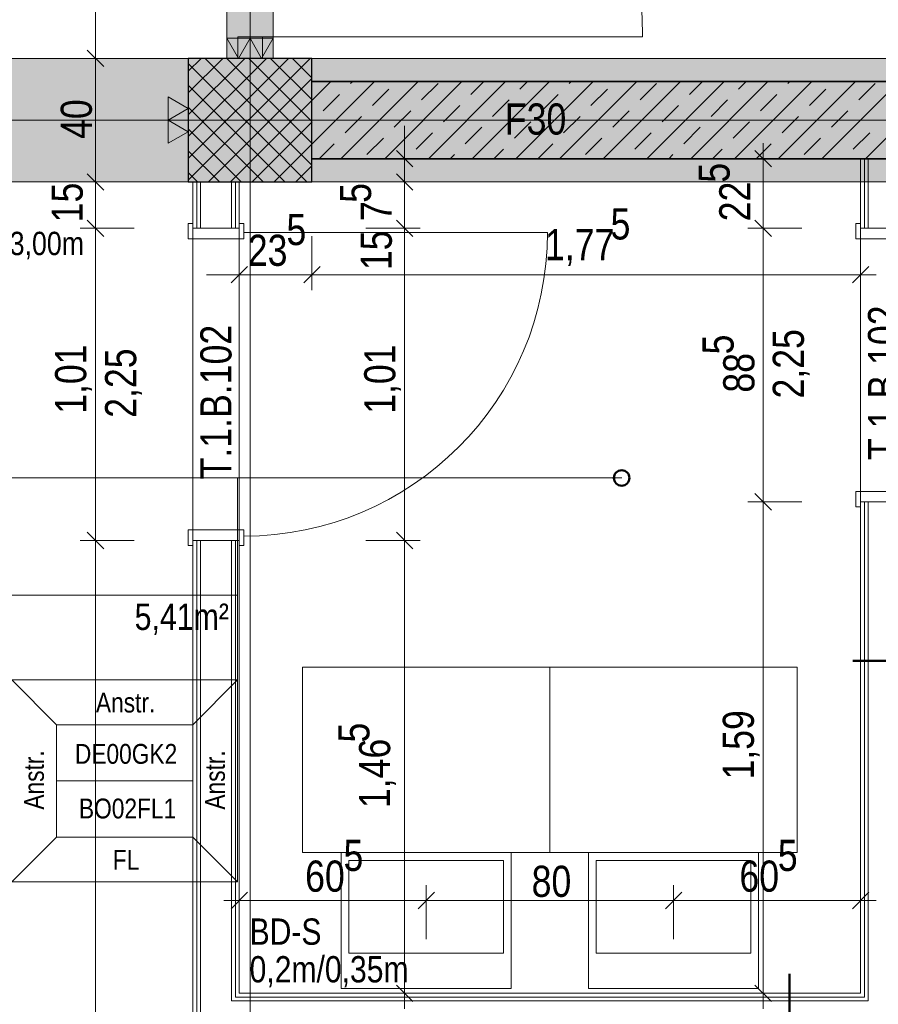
# Model space of a CAD drawing. Extents: x -1920 to 300, y 62 to 656.
# Tile 55 of 60: x -1747 to -1720, y 407 to 439. Entities that reach past the tile are written whole.
import ezdxf
from ezdxf.lldxf.tags import DXFTag

# ---------------------------------------------------------------- set-up
doc = ezdxf.new("R2010")
doc.units = 0
doc.layers.get('0').update_dxf_attribs({"lineweight": 35})
for name, color, linetype, lineweight, true_color in [('00 -Bauelemente -Dämmung innen', 7, 'Continuous', 9, 0xff7fe6), ('00 -Bauelemente -Gipskarton', 7, 'Continuous', 9, 0xff7fe6), ('00_Beschriftung UZ', 3, 'Continuous', 13, 0x00ff00), ('30 -33 Aussenwände- 3 Aussenstützen', 7, 'Continuous', 50, 0x0000dd), ('30 -34 Innenwände- 1 tragend', 7, 'Continuous', 13, 0xdd0806), ('30 -34 Innenwände- 2 nichttragend', 7, 'Continuous', 18, 0xff7fe6), ('30 -34 Innenwände- 4 Türen_Fenster', 9, 'Continuous', 15, 0x808080), ('30 -35 Decken- 1 Konstruktion-Träger- Stahlbeton', 7, 'grob-A06G9HJG8I', 13, 0x33aa00), ('30 -35 Decken- 11 Bodendurchbruch', 7, 'Continuous', 15, 0x599559), ('40 -41 Abwasser_Wasser_Gas- 1 Abwasser + sanitäre Anlagen', 7, 'Continuous', 9, 0xff6633), ('60 -61 Ausstattung -1 Möbel -verdeckt', 9, 'grob-A06G9HJG8I', 13, 0x808080), ('70 -72 Beschriftung- 2 Beschriftung Bauteile', 7, 'Continuous', 9, 0x9999ff), ('70 -75 Raumstempel- 1 Raumstempel', 1, 'Continuous', 50, 0xff0000), ('70 -75 Raumstempel-2 Verweislinie', 1, 'Continuous', 9, 0xff0000), ('70 -76 Bemaßung- 2 Allgemein', 9, 'Continuous', 5, 0x808080), ('iwb_Schraffur_ F30_feuerhemmend', 7, 'Continuous', 13, 0xff6600), ('iwb_Sichtbeton', 2, 'Continuous', 50, 0xffff00), ('iwb_Sichtbeton-Shading', 2, 'Continuous', 50, 0xffff00)]:
    doc.layers.add(name, color=color, linetype=linetype, lineweight=lineweight, true_color=true_color)
for name, color, linetype, lineweight in [('70 -71 Achsen- 1 Gebäudeachsen', 7, 'STRICHPUNKT2-A06G9HJF8I', 18), ('70 -75 Raumstempel- 3 Wandstempel', 7, 'Continuous', 50), ('Keine', 7, 'Continuous', 9)]:
    doc.layers.add(name, color=color, linetype=linetype, lineweight=lineweight)
doc.layers.add('iwb_Schraffur_Unterzug', color=7, linetype='Continuous', lineweight=5, true_color=0xffffcc, plot=False)
doc.styles.get("Standard").update_dxf_attribs({"font": 'ARIALN.TTF'})
tags = doc.linetypes.add('grob-A06G9HJG8I', pattern=[14, 3, -8, 3]).pattern_tags.tags
tags[8:9] = [DXFTag(74, 4), DXFTag(75, 0), DXFTag(340, '0'), DXFTag(46, 0.0), DXFTag(50, 0.0), DXFTag(44, 0.0), DXFTag(45, 0.0)]
tags[6:7] = [DXFTag(74, 4), DXFTag(75, 0), DXFTag(340, '0'), DXFTag(46, 0.0), DXFTag(50, 0.0), DXFTag(44, 0.0), DXFTag(45, 0.0)]
tags[4:5] = [DXFTag(74, 4), DXFTag(75, 0), DXFTag(340, '0'), DXFTag(46, 0.0), DXFTag(50, 0.0), DXFTag(44, 0.0), DXFTag(45, 0.0)]
tags = doc.linetypes.add('STRICHPUNKT2-A06G9HJF8I', pattern=[12.7, 6.35, -3.175, 0, -3.175]).pattern_tags.tags
tags[10:11] = [DXFTag(74, 4), DXFTag(75, 0), DXFTag(340, '0'), DXFTag(46, 0.0), DXFTag(50, 0.0), DXFTag(44, 0.0), DXFTag(45, 0.0)]
tags[8:9] = [DXFTag(74, 4), DXFTag(75, 0), DXFTag(340, '0'), DXFTag(46, 0.0), DXFTag(50, 0.0), DXFTag(44, 0.0), DXFTag(45, 0.0)]
tags[6:7] = [DXFTag(74, 4), DXFTag(75, 0), DXFTag(340, '0'), DXFTag(46, 0.0), DXFTag(50, 0.0), DXFTag(44, 0.0), DXFTag(45, 0.0)]
tags[4:5] = [DXFTag(74, 4), DXFTag(75, 0), DXFTag(340, '0'), DXFTag(46, 0.0), DXFTag(50, 0.0), DXFTag(44, 0.0), DXFTag(45, 0.0)]

# ---------------------------------------------------------------- blocks, each defined once
blk = doc.blocks.new('Shading-A06G9GW38I', base_point=(-1668.331, 464.242))
at = {"layer": 'iwb_Sichtbeton-Shading', "color": 51, "true_color": 0xffff7f}
blk.add_solid([(-1737.831, 436.742), (-1737.831, 437.042), (-1696.581, 436.742), (-1696.581, 437.042)], dxfattribs=at)
blk = doc.blocks.new('Referenz-A06G9HJH8I', base_point=(-1905.787, 86.892))
at = {"layer": '00 -Bauelemente -Dämmung innen', "color": 0, "linetype": 'Continuous', "ltscale": 0.13}
for p, q in [((-1719.831, 434.392), (-1719.831, 432.142)), ((-1741.431, 433.642), (-1741.431, 432.142)), ((-1740.431, 433.642), (-1740.431, 432.142)), ((-1719.831, 423.292), (-1719.831, 407.142)), ((-1741.431, 422.042), (-1741.431, 387.992)), ((-1740.431, 422.042), (-1740.431, 407.142)), ((-1719.831, 407.142), (-1740.431, 407.142))]:
    blk.add_line(p, q, dxfattribs=at)
at = {"layer": '00 -Bauelemente -Gipskarton', "color": 0, "linetype": 'Continuous', "ltscale": 0.13}
for p, q in [((-1720.081, 434.392), (-1720.081, 432.142)), ((-1719.956, 434.392), (-1719.956, 432.142)), ((-1719.831, 434.392), (-1719.831, 432.142)), ((-1741.681, 433.642), (-1741.681, 432.142)), ((-1741.556, 433.642), (-1741.556, 432.142)), ((-1741.431, 433.642), (-1741.431, 432.142)), ((-1740.431, 433.642), (-1740.431, 432.142)), ((-1740.306, 433.642), (-1740.306, 432.142)), ((-1740.181, 433.642), (-1740.181, 432.142)), ((-1720.081, 423.292), (-1720.081, 407.392)), ((-1719.956, 423.292), (-1719.956, 407.267)), ((-1719.831, 423.292), (-1719.831, 407.142)), ((-1741.681, 422.042), (-1741.681, 387.992)), ((-1741.556, 422.042), (-1741.556, 387.992)), ((-1741.431, 422.042), (-1741.431, 387.992)), ((-1740.431, 422.042), (-1740.431, 407.142)), ((-1740.306, 422.042), (-1740.306, 407.267)), ((-1740.181, 422.042), (-1740.181, 407.392)), ((-1719.831, 407.142), (-1740.431, 407.142)), ((-1719.956, 407.267), (-1740.306, 407.267)), ((-1720.081, 407.392), (-1740.181, 407.392))]:
    blk.add_line(p, q, dxfattribs=at)
at = {"layer": '30 -33 Aussenwände- 3 Aussenstützen', "color": 0, "lineweight": 9}
for p, q in [((-1741.831, 437.23), (-1741.418, 437.642)), ((-1741.831, 436.523), (-1740.711, 437.642)), ((-1741.831, 435.816), (-1740.004, 437.642)), ((-1741.831, 435.109), (-1739.297, 437.642)), ((-1741.831, 434.402), (-1738.59, 437.642)), ((-1741.831, 433.695), (-1737.883, 437.642)), ((-1741.831, 437.479), (-1737.994, 433.642)), ((-1741.287, 437.642), (-1737.831, 434.186)), ((-1740.58, 437.642), (-1737.831, 434.893)), ((-1739.873, 437.642), (-1737.831, 435.6)), ((-1739.166, 437.642), (-1737.831, 436.307)), ((-1738.459, 437.642), (-1737.831, 437.014)), ((-1741.831, 436.772), (-1738.701, 433.642)), ((-1741.176, 433.642), (-1737.831, 436.988)), ((-1740.469, 433.642), (-1737.831, 436.28)), ((-1739.831, 436.142), (-1739.831, 435.142)), ((-1741.831, 436.065), (-1739.409, 433.642)), ((-1740.331, 435.642), (-1739.331, 435.642)), ((-1739.762, 433.642), (-1737.831, 435.573)), ((-1741.831, 435.357), (-1740.116, 433.642)), ((-1739.054, 433.642), (-1737.831, 434.866)), ((-1741.831, 434.65), (-1740.823, 433.642)), ((-1741.831, 433.943), (-1741.53, 433.642)), ((-1738.347, 433.642), (-1737.831, 434.159))]:
    blk.add_line(p, q, dxfattribs=at)
at = {"layer": '30 -33 Aussenwände- 3 Aussenstützen', "color": 0, "linetype": 'Continuous', "lineweight": -2, "ltscale": 0.25}
for p, q in [((-1737.831, 437.642), (-1741.831, 437.642)), ((-1741.831, 437.642), (-1741.831, 433.642)), ((-1737.831, 433.642), (-1737.831, 437.642)), ((-1741.831, 433.642), (-1737.831, 433.642))]:
    blk.add_line(p, q, dxfattribs=at)
at = {"layer": '30 -34 Innenwände- 1 tragend', "color": 0, "lineweight": 9}
for p, q in [((-1737.831, 436.28), (-1737.219, 436.892)), ((-1737.831, 434.866), (-1735.804, 436.892)), ((-1737.831, 436.28), (-1737.219, 436.892)), ((-1737.831, 434.866), (-1735.804, 436.892)), ((-1736.89, 434.392), (-1734.39, 436.892)), ((-1736.89, 434.392), (-1734.39, 436.892)), ((-1736.58, 436.824), (-1736.511, 436.892)), ((-1736.58, 436.824), (-1736.511, 436.892)), ((-1735.476, 434.392), (-1732.976, 436.892)), ((-1735.476, 434.392), (-1732.976, 436.892)), ((-1734.282, 436.294), (-1733.751, 436.824)), ((-1734.282, 436.294), (-1733.751, 436.824)), ((-1734.062, 434.392), (-1731.562, 436.892)), ((-1734.062, 434.392), (-1731.562, 436.892)), ((-1732.691, 436.471), (-1732.269, 436.892)), ((-1732.691, 436.471), (-1732.269, 436.892)), ((-1732.648, 434.392), (-1730.148, 436.892)), ((-1732.648, 434.392), (-1730.148, 436.892)), ((-1731.233, 434.392), (-1728.733, 436.892)), ((-1731.233, 434.392), (-1728.733, 436.892)), ((-1731.1, 436.647), (-1730.855, 436.892)), ((-1731.1, 436.647), (-1730.855, 436.892)), ((-1729.819, 434.392), (-1727.319, 436.892)), ((-1729.819, 434.392), (-1727.319, 436.892)), ((-1729.509, 436.824), (-1729.44, 436.892)), ((-1729.509, 436.824), (-1729.44, 436.892)), ((-1728.405, 434.392), (-1725.905, 436.892)), ((-1728.405, 434.392), (-1725.905, 436.892)), ((-1727.211, 436.294), (-1726.68, 436.824)), ((-1727.211, 436.294), (-1726.68, 436.824)), ((-1726.991, 434.392), (-1724.491, 436.892)), ((-1726.991, 434.392), (-1724.491, 436.892)), ((-1725.62, 436.471), (-1725.198, 436.892)), ((-1725.62, 436.471), (-1725.198, 436.892)), ((-1725.576, 434.392), (-1723.076, 436.892)), ((-1725.576, 434.392), (-1723.076, 436.892)), ((-1724.162, 434.392), (-1721.662, 436.892)), ((-1724.162, 434.392), (-1721.662, 436.892)), ((-1724.029, 436.647), (-1723.784, 436.892)), ((-1724.029, 436.647), (-1723.784, 436.892)), ((-1722.748, 434.392), (-1720.248, 436.892)), ((-1722.748, 434.392), (-1720.248, 436.892)), ((-1722.438, 436.824), (-1722.369, 436.892)), ((-1722.438, 436.824), (-1722.369, 436.892)), ((-1721.334, 434.392), (-1718.834, 436.892)), ((-1721.334, 434.392), (-1718.834, 436.892)), ((-1720.14, 436.294), (-1719.609, 436.824)), ((-1720.14, 436.294), (-1719.609, 436.824)), ((-1719.92, 434.392), (-1717.42, 436.892)), ((-1719.92, 434.392), (-1717.42, 436.892)), ((-1737.464, 435.94), (-1736.933, 436.471)), ((-1737.464, 435.94), (-1736.933, 436.471)), ((-1735.873, 436.117), (-1735.342, 436.647)), ((-1735.873, 436.117), (-1735.342, 436.647)), ((-1730.393, 435.94), (-1729.862, 436.471)), ((-1730.393, 435.94), (-1729.862, 436.471)), ((-1728.802, 436.117), (-1728.271, 436.647)), ((-1728.802, 436.117), (-1728.271, 436.647)), ((-1723.322, 435.94), (-1722.791, 436.471)), ((-1723.322, 435.94), (-1722.791, 436.471)), ((-1721.731, 436.117), (-1721.2, 436.647)), ((-1721.731, 436.117), (-1721.2, 436.647)), ((-1731.984, 435.763), (-1731.453, 436.294)), ((-1731.984, 435.763), (-1731.453, 436.294)), ((-1724.913, 435.763), (-1724.382, 436.294)), ((-1724.913, 435.763), (-1724.382, 436.294)), ((-1735.166, 435.41), (-1734.635, 435.94)), ((-1735.166, 435.41), (-1734.635, 435.94)), ((-1733.575, 435.587), (-1733.044, 436.117)), ((-1733.575, 435.587), (-1733.044, 436.117)), ((-1728.095, 435.41), (-1727.564, 435.94)), ((-1728.095, 435.41), (-1727.564, 435.94)), ((-1726.504, 435.587), (-1725.973, 436.117)), ((-1726.504, 435.587), (-1725.973, 436.117)), ((-1721.023, 435.41), (-1720.493, 435.94)), ((-1721.023, 435.41), (-1720.493, 435.94)), ((-1737.831, 435.573), (-1737.817, 435.587)), ((-1737.831, 435.573), (-1737.817, 435.587)), ((-1736.757, 435.233), (-1736.226, 435.763)), ((-1736.757, 435.233), (-1736.226, 435.763)), ((-1731.277, 435.056), (-1730.746, 435.587)), ((-1731.277, 435.056), (-1730.746, 435.587)), ((-1729.686, 435.233), (-1729.155, 435.763)), ((-1729.686, 435.233), (-1729.155, 435.763)), ((-1724.205, 435.056), (-1723.675, 435.587)), ((-1724.205, 435.056), (-1723.675, 435.587)), ((-1722.614, 435.233), (-1722.084, 435.763)), ((-1722.614, 435.233), (-1722.084, 435.763)), ((-1734.458, 434.703), (-1733.928, 435.233)), ((-1734.458, 434.703), (-1733.928, 435.233)), ((-1732.867, 434.88), (-1732.337, 435.41)), ((-1732.867, 434.88), (-1732.337, 435.41)), ((-1727.387, 434.703), (-1726.857, 435.233)), ((-1727.387, 434.703), (-1726.857, 435.233)), ((-1725.796, 434.88), (-1725.266, 435.41)), ((-1725.796, 434.88), (-1725.266, 435.41)), ((-1720.316, 434.703), (-1719.786, 435.233)), ((-1720.316, 434.703), (-1719.786, 435.233)), ((-1737.597, 434.392), (-1737.11, 434.88)), ((-1737.597, 434.392), (-1737.11, 434.88)), ((-1736.049, 434.526), (-1735.519, 435.056)), ((-1736.049, 434.526), (-1735.519, 435.056)), ((-1730.526, 434.392), (-1730.039, 434.88)), ((-1730.526, 434.392), (-1730.039, 434.88)), ((-1728.978, 434.526), (-1728.448, 435.056)), ((-1728.978, 434.526), (-1728.448, 435.056)), ((-1723.455, 434.392), (-1722.968, 434.88)), ((-1723.455, 434.392), (-1722.968, 434.88)), ((-1721.907, 434.526), (-1721.377, 435.056)), ((-1721.907, 434.526), (-1721.377, 435.056)), ((-1731.94, 434.392), (-1731.63, 434.703)), ((-1731.94, 434.392), (-1731.63, 434.703)), ((-1724.869, 434.392), (-1724.559, 434.703)), ((-1724.869, 434.392), (-1724.559, 434.703)), ((-1733.355, 434.392), (-1733.221, 434.526)), ((-1733.355, 434.392), (-1733.221, 434.526)), ((-1726.284, 434.392), (-1726.15, 434.526)), ((-1726.284, 434.392), (-1726.15, 434.526))]:
    blk.add_line(p, q, dxfattribs=at)
at = {"layer": '30 -34 Innenwände- 1 tragend', "color": 0, "linetype": 'Continuous', "ltscale": 0.13}
for p, q in [((-1737.831, 434.392), (-1737.831, 436.892)), ((-1737.831, 436.892), (-1696.581, 436.892)), ((-1737.831, 434.392), (-1720.081, 434.392))]:
    blk.add_line(p, q, dxfattribs=at)
at = {"layer": '30 -34 Innenwände- 1 tragend', "color": 0, "lineweight": 35}
for p, q in [((-1737.831, 436.892), (-1696.581, 436.892)), ((-1737.831, 434.392), (-1696.581, 434.392))]:
    blk.add_line(p, q, dxfattribs=at)
at = {"layer": '30 -34 Innenwände- 2 nichttragend', "color": 0, "linetype": 'Continuous', "ltscale": 0.18}
for p, q in [((-1739.081, 437.642), (-1740.581, 437.642)), ((-1740.456, 437.642), (-1740.581, 437.642)), ((-1740.456, 437.642), (-1740.581, 437.642)), ((-1740.331, 437.642), (-1740.456, 437.642)), ((-1739.081, 437.642), (-1740.456, 437.642)), ((-1739.331, 437.642), (-1740.331, 437.642)), ((-1739.206, 437.642), (-1739.331, 437.642)), ((-1739.081, 437.642), (-1739.206, 437.642)), ((-1720.081, 434.392), (-1720.081, 432.142)), ((-1741.681, 433.642), (-1741.681, 432.142)), ((-1741.681, 433.642), (-1740.181, 433.642)), ((-1740.181, 433.642), (-1740.181, 432.142)), ((-1741.681, 432.142), (-1741.681, 432.302)), ((-1740.181, 432.142), (-1740.181, 432.302)), ((-1720.081, 432.142), (-1720.081, 432.302)), ((-1720.081, 423.292), (-1720.081, 407.542)), ((-1720.081, 423.292), (-1720.081, 423.132)), ((-1741.681, 422.042), (-1741.681, 421.882)), ((-1741.681, 422.042), (-1741.681, 387.992)), ((-1740.181, 422.042), (-1740.181, 407.542)), ((-1740.181, 422.042), (-1740.181, 421.882)), ((-1720.081, 407.392), (-1740.181, 407.392))]:
    blk.add_line(p, q, dxfattribs=at)
at = {"layer": '30 -34 Innenwände- 4 Türen_Fenster', "color": 0, "linetype": 'grob-A06G9HJG8I', "ltscale": 0.15}
for p, q in [((-1740.581, 437.642), (-1740.581, 463.642)), ((-1739.081, 437.642), (-1739.081, 463.642)), ((-1739.431, 438.342), (-1727.131, 438.342)), ((-1741.681, 432.142), (-1741.681, 422.042)), ((-1740.181, 432.142), (-1740.181, 422.042)), ((-1740.031, 432.002), (-1730.211, 432.002)), ((-1720.081, 432.142), (-1720.081, 423.292))]:
    blk.add_line(p, q, dxfattribs=at)
at = {"layer": '30 -34 Innenwände- 4 Türen_Fenster', "color": 0, "linetype": 'Continuous', "ltscale": 0.15}
for p, q in [((-1740.231, 437.642), (-1740.231, 438.342)), ((-1740.231, 438.342), (-1739.431, 438.342)), ((-1739.431, 438.342), (-1739.431, 437.642)), ((-1739.431, 437.642), (-1740.231, 437.642))]:
    blk.add_line(p, q, dxfattribs=at)
at = {"layer": '30 -34 Innenwände- 4 Türen_Fenster', "color": 0}
for p, q in [((-1741.681, 432.302), (-1741.831, 432.302)), ((-1741.831, 432.302), (-1741.831, 431.802)), ((-1741.681, 432.142), (-1741.681, 432.302)), ((-1740.181, 432.142), (-1741.681, 432.142)), ((-1740.031, 432.302), (-1740.181, 432.302)), ((-1740.181, 432.302), (-1740.181, 432.142)), ((-1740.031, 432.002), (-1740.031, 432.302)), ((-1740.031, 431.802), (-1740.031, 432.002)), ((-1720.081, 432.302), (-1720.231, 432.302)), ((-1720.231, 432.302), (-1720.231, 431.802)), ((-1720.081, 432.142), (-1720.081, 432.302)), ((-1718.581, 432.142), (-1720.081, 432.142)), ((-1741.831, 431.802), (-1740.031, 431.802)), ((-1720.231, 431.802), (-1718.431, 431.802)), ((-1720.231, 423.132), (-1720.231, 423.632)), ((-1720.231, 423.632), (-1718.431, 423.632)), ((-1720.081, 423.132), (-1720.231, 423.132)), ((-1718.581, 423.292), (-1720.081, 423.292)), ((-1720.081, 423.292), (-1720.081, 423.132)), ((-1741.831, 421.882), (-1741.831, 422.382)), ((-1741.831, 422.382), (-1740.031, 422.382)), ((-1740.031, 422.382), (-1740.031, 422.182)), ((-1740.031, 422.182), (-1740.031, 421.882)), ((-1741.681, 421.882), (-1741.831, 421.882)), ((-1740.181, 422.042), (-1741.681, 422.042)), ((-1741.681, 422.042), (-1741.681, 421.882)), ((-1740.181, 421.882), (-1740.181, 422.042)), ((-1740.031, 421.882), (-1740.181, 421.882))]:
    blk.add_line(p, q, dxfattribs=at)
at = {"layer": '30 -34 Innenwände- 4 Türen_Fenster', "color": 0, "linetype": 'grob-A06G9HJG8I', "ltscale": 0.15}
for centre, major_axis in [((-1739.431, 438.342), (12.3, 0)), ((-1740.031, 432.002), (0, -9.82))]:
    blk.add_ellipse(centre, major_axis=major_axis, ratio=1, start_param=0, end_param=1.570796, dxfattribs=at)
at = {"layer": '30 -35 Decken- 1 Konstruktion-Träger- Stahlbeton', "color": 0}
for p, q in [((-1813.831, 437.642), (-1665.831, 437.642)), ((-1813.831, 433.642), (-1665.831, 433.642))]:
    blk.add_line(p, q, dxfattribs=at)
at = {"layer": '40 -41 Abwasser_Wasser_Gas- 1 Abwasser + sanitäre Anlagen', "color": 0, "linetype": 'Continuous', "ltscale": 0.13}
for p, q in [((-1736.881, 407.542), (-1736.881, 411.942)), ((-1736.881, 411.942), (-1731.381, 411.942)), ((-1731.381, 411.942), (-1731.381, 407.542)), ((-1728.881, 407.542), (-1728.881, 411.942)), ((-1728.881, 411.942), (-1723.381, 411.942)), ((-1723.381, 411.942), (-1723.381, 407.542)), ((-1736.631, 408.692), (-1736.631, 411.692)), ((-1736.631, 411.692), (-1731.631, 411.692)), ((-1731.631, 411.692), (-1731.631, 408.692)), ((-1728.631, 408.692), (-1728.631, 411.692)), ((-1728.631, 411.692), (-1723.631, 411.692)), ((-1723.631, 411.692), (-1723.631, 408.692)), ((-1731.631, 408.692), (-1736.631, 408.692)), ((-1723.631, 408.692), (-1728.631, 408.692)), ((-1731.381, 407.542), (-1736.881, 407.542)), ((-1723.381, 407.542), (-1728.881, 407.542))]:
    blk.add_line(p, q, dxfattribs=at)
at = {"layer": '60 -61 Ausstattung -1 Möbel -verdeckt', "color": 0, "linetype": 'grob-A06G9HJG8I', "ltscale": 0.13}
for p, q in [((-1738.131, 417.942), (-1730.131, 417.942)), ((-1738.131, 411.942), (-1738.131, 417.942)), ((-1730.131, 417.942), (-1730.131, 411.942)), ((-1730.131, 417.942), (-1722.131, 417.942)), ((-1730.131, 411.942), (-1730.131, 417.942)), ((-1722.131, 417.942), (-1722.131, 411.942)), ((-1730.131, 411.942), (-1738.131, 411.942)), ((-1722.131, 411.942), (-1730.131, 411.942))]:
    blk.add_line(p, q, dxfattribs=at)
at = {"layer": '70 -71 Achsen- 1 Gebäudeachsen', "color": 0, "linetype": 'STRICHPUNKT2-A06G9HJF8I', "ltscale": 0.18}
for p, q in [((-1739.831, 590.612), (-1739.831, 90.892)), ((-1858.301, 435.642), (-23.361, 435.642))]:
    blk.add_line(p, q, dxfattribs=at)
at = {"layer": '70 -72 Beschriftung- 2 Beschriftung Bauteile', "color": 0}
for p, q in [((-1740.206, 437.642), (-1740.581, 438.292)), ((-1740.581, 438.292), (-1739.831, 438.292)), ((-1739.831, 438.292), (-1740.206, 437.642)), ((-1739.456, 437.642), (-1739.831, 438.292)), ((-1739.831, 438.292), (-1739.081, 438.292)), ((-1739.081, 438.292), (-1739.456, 437.642)), ((-1742.48, 436.392), (-1741.831, 436.017)), ((-1742.48, 435.642), (-1742.48, 436.392)), ((-1741.831, 436.017), (-1742.48, 435.642)), ((-1742.48, 435.642), (-1741.831, 435.267)), ((-1742.48, 434.892), (-1742.48, 435.642)), ((-1741.831, 435.267), (-1742.48, 434.892))]:
    blk.add_line(p, q, dxfattribs=at)
at = {"layer": '70 -72 Beschriftung- 2 Beschriftung Bauteile', "color": 0, "lineweight": 0}
for points in [[(-1740.206, 437.642), (-1740.581, 438.292), (-1740.206, 438.292)], [(-1740.206, 437.642), (-1740.206, 438.292), (-1739.831, 438.292)], [(-1739.456, 437.642), (-1739.831, 438.292), (-1739.456, 438.292)], [(-1739.456, 437.642), (-1739.456, 438.292), (-1739.081, 438.292)], [(-1742.48, 435.642), (-1742.48, 436.392), (-1741.831, 436.017)], [(-1742.48, 434.892), (-1742.48, 435.642), (-1741.831, 435.267)]]:
    blk.add_solid(points, dxfattribs=at)
at = {"layer": '70 -75 Raumstempel- 1 Raumstempel', "color": 0, "lineweight": 9}
for p, q in [((-1740.24, 424.065), (-1758.402, 424.065)), ((-1740.24, 410.995), (-1740.24, 424.065)), ((-1740.24, 420.268), (-1758.402, 420.268)), ((-1746.096, 416.082), (-1747.538, 417.53)), ((-1740.24, 417.53), (-1747.538, 417.53)), ((-1741.682, 416.082), (-1740.24, 417.53)), ((-1746.096, 412.444), (-1746.096, 416.082)), ((-1746.096, 416.082), (-1741.682, 416.082)), ((-1741.682, 412.444), (-1741.682, 416.082)), ((-1741.682, 414.263), (-1746.096, 414.263)), ((-1746.096, 412.444), (-1747.538, 410.995)), ((-1746.096, 412.444), (-1741.682, 412.444)), ((-1741.682, 412.444), (-1740.24, 410.995)), ((-1740.24, 410.995), (-1758.402, 410.995))]:
    blk.add_line(p, q, dxfattribs=at)
at = {"layer": '70 -75 Raumstempel- 3 Wandstempel', "color": 0, "linetype": 'Continuous', "ltscale": 0.5}
for p, q in [((-1718.331, 418.145), (-1720.331, 418.145)), ((-1722.381, 406.017), (-1722.381, 408.017))]:
    blk.add_line(p, q, dxfattribs=at)
at = {"layer": '70 -75 Raumstempel-2 Verweislinie', "color": 0}
blk.add_line((-1727.809, 424.065), (-1740.24, 424.065), dxfattribs=at)
at = {"layer": '70 -75 Raumstempel-2 Verweislinie', "color": 0, "linetype": 'ByBlock', "lineweight": 50, "ltscale": 0.5}
blk.add_circle((-1727.809, 424.065), 0.25, dxfattribs=at)
at = {"layer": '70 -76 Bemaßung- 2 Allgemein', "color": 0, "linetype": 'Continuous', "ltscale": 0.13}
for p, q in [((-1744.831, 438.173), (-1744.831, 463.112)), ((-1744.831, 437.142), (-1744.831, 438.173)), ((-1744.831, 438.142), (-1744.831, 437.112)), ((-1743.581, 437.642), (-1745.331, 437.642)), ((-1743.581, 437.642), (-1745.331, 437.642)), ((-1744.831, 434.173), (-1744.831, 437.112)), ((-1734.831, 434.923), (-1734.831, 435.453)), ((-1734.831, 433.892), (-1734.831, 434.923)), ((-1723.231, 434.892), (-1723.231, 433.862)), ((-1734.831, 434.173), (-1734.831, 434.703)), ((-1736.081, 434.392), (-1734.331, 434.392)), ((-1734.831, 433.642), (-1734.831, 434.392)), ((-1721.981, 434.392), (-1723.731, 434.392)), ((-1744.831, 433.142), (-1744.831, 434.173)), ((-1744.831, 434.142), (-1744.831, 433.112)), ((-1734.831, 433.142), (-1734.831, 434.173)), ((-1734.831, 434.142), (-1734.831, 433.112)), ((-1743.581, 433.642), (-1745.331, 433.642)), ((-1743.581, 433.642), (-1745.331, 433.642)), ((-1736.081, 433.642), (-1734.331, 433.642)), ((-1736.081, 433.642), (-1734.331, 433.642)), ((-1734.831, 432.142), (-1734.831, 433.642)), ((-1723.231, 432.673), (-1723.231, 433.862)), ((-1744.831, 432.673), (-1744.831, 433.112)), ((-1734.831, 433.112), (-1734.831, 432.582)), ((-1744.831, 431.642), (-1744.831, 432.673)), ((-1744.831, 432.642), (-1744.831, 431.612)), ((-1734.831, 432.642), (-1734.831, 431.612)), ((-1734.831, 432.642), (-1734.831, 431.612)), ((-1723.231, 431.642), (-1723.231, 432.673)), ((-1723.231, 432.642), (-1723.231, 431.612)), ((-1743.581, 432.142), (-1745.331, 432.142)), ((-1743.581, 432.142), (-1745.331, 432.142)), ((-1736.081, 432.142), (-1734.331, 432.142)), ((-1736.081, 432.142), (-1734.331, 432.142)), ((-1721.981, 432.142), (-1723.731, 432.142)), ((-1721.981, 432.142), (-1723.731, 432.142)), ((-1740.181, 431.892), (-1740.181, 430.142)), ((-1737.831, 431.892), (-1737.831, 430.142)), ((-1737.831, 431.892), (-1737.831, 430.142)), ((-1720.081, 431.892), (-1720.081, 430.142)), ((-1744.831, 422.573), (-1744.831, 431.612)), ((-1734.831, 422.573), (-1734.831, 431.612)), ((-1734.831, 431.612), (-1734.831, 431.082)), ((-1723.231, 423.823), (-1723.231, 431.612)), ((-1740.711, 430.642), (-1741.241, 430.642)), ((-1739.681, 430.642), (-1740.711, 430.642)), ((-1740.181, 430.642), (-1737.831, 430.642)), ((-1738.331, 430.642), (-1737.3, 430.642)), ((-1738.331, 430.642), (-1737.3, 430.642)), ((-1737.3, 430.642), (-1736.77, 430.642)), ((-1737.3, 430.642), (-1720.611, 430.642)), ((-1719.581, 430.642), (-1720.611, 430.642)), ((-1723.231, 422.792), (-1723.231, 423.823)), ((-1723.231, 423.792), (-1723.231, 422.762)), ((-1721.981, 423.292), (-1723.731, 423.292)), ((-1721.981, 423.292), (-1723.731, 423.292)), ((-1723.231, 407.923), (-1723.231, 422.762)), ((-1744.831, 421.542), (-1744.831, 422.573)), ((-1744.831, 422.542), (-1744.831, 421.512)), ((-1734.831, 421.542), (-1734.831, 422.573)), ((-1734.831, 422.542), (-1734.831, 421.512)), ((-1743.581, 422.042), (-1745.331, 422.042)), ((-1743.581, 422.042), (-1745.331, 422.042)), ((-1736.081, 422.042), (-1734.331, 422.042)), ((-1736.081, 422.042), (-1734.331, 422.042)), ((-1744.831, 388.523), (-1744.831, 421.512)), ((-1734.831, 407.923), (-1734.831, 421.512)), ((-1740.181, 409.142), (-1740.181, 410.892)), ((-1734.131, 409.142), (-1734.131, 410.892)), ((-1734.131, 409.142), (-1734.131, 410.892)), ((-1726.131, 409.142), (-1726.131, 410.892)), ((-1726.131, 409.142), (-1726.131, 410.892)), ((-1720.081, 409.142), (-1720.081, 410.892)), ((-1740.681, 410.392), (-1739.65, 410.392)), ((-1734.661, 410.392), (-1739.65, 410.392)), ((-1733.631, 410.392), (-1734.661, 410.392)), ((-1734.631, 410.392), (-1733.6, 410.392)), ((-1726.661, 410.392), (-1733.6, 410.392)), ((-1725.631, 410.392), (-1726.661, 410.392)), ((-1726.631, 410.392), (-1725.6, 410.392)), ((-1720.611, 410.392), (-1725.6, 410.392)), ((-1719.581, 410.392), (-1720.611, 410.392)), ((-1734.831, 406.892), (-1734.831, 407.923)), ((-1723.231, 406.892), (-1723.231, 407.923)), ((-1736.081, 407.392), (-1734.331, 407.392)), ((-1721.981, 407.392), (-1723.731, 407.392))]:
    blk.add_line(p, q, dxfattribs=at)
at = {"layer": '70 -76 Bemaßung- 2 Allgemein', "color": 0, "linetype": 'Continuous', "lineweight": 20, "ltscale": 0.2}
for p, q in [((-1744.565, 437.377), (-1745.096, 437.908)), ((-1745.096, 437.908), (-1744.565, 437.377)), ((-1734.565, 434.127), (-1735.096, 434.658)), ((-1723.496, 434.658), (-1722.965, 434.127)), ((-1745.096, 433.908), (-1744.565, 433.377)), ((-1744.565, 433.377), (-1745.096, 433.908)), ((-1735.096, 433.908), (-1734.565, 433.377)), ((-1734.565, 433.377), (-1735.096, 433.908)), ((-1745.096, 432.408), (-1744.565, 431.877)), ((-1744.565, 431.877), (-1745.096, 432.408)), ((-1735.096, 432.408), (-1734.565, 431.877)), ((-1735.096, 432.408), (-1734.565, 431.877)), ((-1723.496, 432.408), (-1722.965, 431.877)), ((-1722.965, 431.877), (-1723.496, 432.408)), ((-1739.915, 430.908), (-1740.446, 430.377)), ((-1738.096, 430.377), (-1737.565, 430.908)), ((-1738.096, 430.377), (-1737.565, 430.908)), ((-1719.815, 430.908), (-1720.346, 430.377)), ((-1722.965, 423.027), (-1723.496, 423.558)), ((-1723.496, 423.558), (-1722.965, 423.027)), ((-1745.096, 422.308), (-1744.565, 421.777)), ((-1744.565, 421.777), (-1745.096, 422.308)), ((-1735.096, 422.308), (-1734.565, 421.777)), ((-1734.565, 421.777), (-1735.096, 422.308)), ((-1740.446, 410.127), (-1739.915, 410.658)), ((-1733.865, 410.658), (-1734.396, 410.127)), ((-1734.396, 410.127), (-1733.865, 410.658)), ((-1726.396, 410.127), (-1725.865, 410.658)), ((-1725.865, 410.658), (-1726.396, 410.127)), ((-1719.815, 410.658), (-1720.346, 410.127)), ((-1734.565, 407.127), (-1735.096, 407.658)), ((-1722.965, 407.127), (-1723.496, 407.658))]:
    blk.add_line(p, q, dxfattribs=at)
at = {"layer": '00_Beschriftung UZ', "color": 0, "linetype": 'Continuous', "ltscale": 0.13, "insert": (-1753.592, 432.03), "char_height": 0.75516, "attachment_point": 1}
blk.add_mtext('{\\fArial Narrow;UK FD +7,80m/3,00m}', dxfattribs=at)
at = {"layer": '30 -35 Decken- 11 Bodendurchbruch', "color": 0, "linetype": 'Continuous', "ltscale": 0.15, "char_height": 0.85, "attachment_point": 1}
for s, insert in [('{\\fArial Narrow;BD-S}', (-1739.846, 409.812)), ('{\\fArial Narrow;0,2m/0,35m}', (-1739.846, 408.594))]:
    blk.add_mtext(s, dxfattribs=dict(at, insert=insert))
at = {"layer": '70 -75 Raumstempel- 1 Raumstempel', "color": 0, "linetype": 'Continuous', "ltscale": 0.5, "attachment_point": 1}
for s, insert, char_height, rotation in [('{\\fArial Narrow;5,41m²}', (-1743.566, 420.003), 0.85585, 0), ('{\\fArial Narrow;Anstr.}', (-1744.818, 417.119), 0.64189, 0), ('{\\fArial Narrow;Anstr.}', (-1747.144, 413.334), 0.64189, 90), ('{\\fArial Narrow;DE00GK2}', (-1745.497, 415.459), 0.64189, 0), ('{\\fArial Narrow;Anstr.}', (-1741.288, 413.334), 0.64189, 90), ('{\\fArial Narrow;BO02FL1}', (-1745.367, 413.691), 0.64189, 0), ('{\\fArial Narrow;FL}', (-1744.273, 412.03), 0.64189, 0)]:
    blk.add_mtext(s, dxfattribs=dict(at, insert=insert, char_height=char_height, rotation=rotation))
at = {"layer": '70 -75 Raumstempel- 3 Wandstempel', "color": 0, "linetype": 'Continuous', "ltscale": 0.5, "insert": (-1731.588, 436.182), "char_height": 1.00689, "attachment_point": 1}
blk.add_mtext('{\\fArial Narrow;F30}', dxfattribs=at)
at = {"layer": '70 -76 Bemaßung- 2 Allgemein', "color": 0, "linetype": 'Continuous', "ltscale": 0.13, "char_height": 1.00689, "attachment_point": 1, "rotation": 90}
for s, insert in [('{\\fArial Narrow;40}', (-1745.956, 435.034)), ('{\\fArial Narrow;5}', (-1725.323, 433.619)), ('{\\fArial Narrow;15}', (-1746.252, 432.337)), ('{\\fArial Narrow;5}', (-1736.923, 432.966)), ('{\\fArial Narrow;22}', (-1724.652, 432.369)), ('{\\fArial Narrow;7}', (-1736.252, 432.377)), ('{\\fArial Narrow;15}', (-1736.252, 430.788)), ('{\\fArial Narrow;2,25}', (-1722.921, 426.635)), ('{\\fArial Narrow;1,01}', (-1746.138, 426.139)), ('{\\fArial Narrow;2,25}', (-1744.521, 426.01)), ('{\\fArial Narrow;1,01}', (-1736.138, 426.139)), ('{\\fArial Narrow;5}', (-1725.195, 428.062)), ('{\\fArial Narrow;88}', (-1724.523, 426.826)), ('{\\fArial Narrow;1,59}', (-1724.538, 414.307)), ('{\\fArial Narrow;5}', (-1736.977, 415.505)), ('{\\fArial Narrow;1,46}', (-1736.306, 413.383))]:
    blk.add_mtext(s, dxfattribs=dict(at, insert=insert))
at = {"layer": '70 -76 Bemaßung- 2 Allgemein', "color": 0, "linetype": 'Continuous', "ltscale": 0.13, "char_height": 1.00689, "attachment_point": 1}
for s, insert in [('{\\fArial Narrow;5}', (-1728.168, 432.789)), ('{\\fArial Narrow;5}', (-1738.654, 432.607)), ('{\\fArial Narrow;1,77}', (-1730.29, 432.118)), ('{\\fArial Narrow;23}', (-1739.904, 431.935)), ('{\\fArial Narrow;5}', (-1736.808, 412.357)), ('{\\fArial Narrow;5}', (-1722.758, 412.357)), ('{\\fArial Narrow;60}', (-1738.05, 411.685)), ('{\\fArial Narrow;60}', (-1724, 411.685)), ('{\\fArial Narrow;80}', (-1730.722, 411.518))]:
    blk.add_mtext(s, dxfattribs=dict(at, insert=insert))
at = {"layer": 'Keine', "color": 0, "linetype": 'Continuous', "ltscale": 0.13, "char_height": 1.00689, "attachment_point": 1, "rotation": 90}
for insert in [(-1719.84, 424.644), (-1741.44, 424.019)]:
    blk.add_mtext('{\\fArial Narrow;T.1.B.102}', dxfattribs=dict(at, insert=insert))
blk = doc.blocks.new('Referenz-A06G9HJJ8I', base_point=(-1817.831, 154.592))
at = {"layer": 'iwb_Schraffur_Unterzug', "linetype": 'Continuous', "ltscale": 0.13}
blk.add_hatch(color=256, dxfattribs=at).paths.add_polyline_path([(-1813.831, 435.642), (-1813.831, 437.642), (-67.831, 437.642), (-67.831, 433.642), (-1813.831, 433.642)])
at = {"layer": 'iwb_Schraffur_ F30_feuerhemmend', "linetype": 'Continuous', "ltscale": 0.13}
blk.add_solid([(-1741.83, 436.892), (-1696.581, 436.892), (-1741.83, 434.392), (-1696.581, 434.392)], dxfattribs=at)
at = {"layer": 'iwb_Schraffur_Unterzug', "linetype": 'Continuous', "ltscale": 0.13}
blk.add_solid([(-1740.588, 437.642), (-1740.588, 463.638), (-1739.081, 437.642), (-1739.081, 463.638)], dxfattribs=at)
at = {"layer": 'iwb_Sichtbeton', "linetype": 'Continuous', "ltscale": 0.5}
blk.add_solid([(-1737.831, 436.742), (-1737.831, 437.042), (-1696.581, 436.742), (-1696.581, 437.042)], dxfattribs=at)

msp = doc.modelspace()

# ---------------------------------------------------------------- block references
at = {"color": 8, "lineweight": 25, "ltscale": 0.25, "true_color": 0x808080}
for name, p in [('Referenz-A06G9HJH8I', (-1905.787, 86.892)), ('Referenz-A06G9HJJ8I', (-1817.831, 154.592))]:
    msp.add_blockref(name, p, dxfattribs=at)
msp.add_blockref('Shading-A06G9GW38I', (-1668.331, 464.242))

doc.saveas('drawing.dxf')
